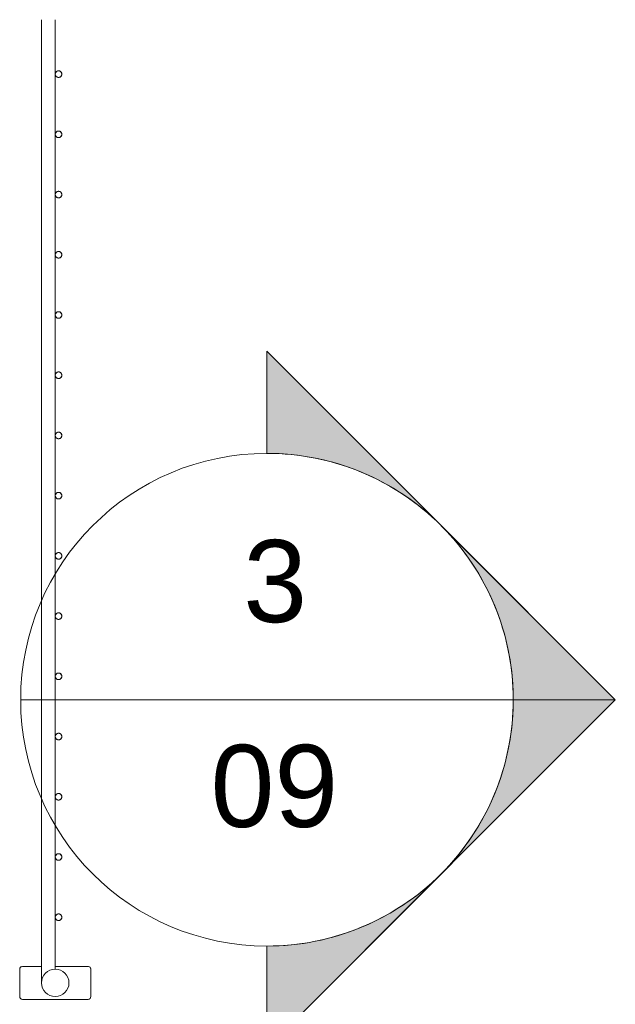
# Model space of a CAD drawing. Header units: metres. Extents: x 3 to 42.2, y -72.9 to -48.7.
# Tile 14 of 189: x 5.6 to 6.7, y -50.6 to -48.8. Entities that reach past the tile are written whole.
import ezdxf

# ---------------------------------------------------------------- set-up
doc = ezdxf.new("R2010")
doc.units = ezdxf.units.M
for name, color, linetype, lineweight in [('Balaústres', 7, 'Continuous', 18), ('Corrimão', 7, 'Continuous', 18), ('G-ANNO-SYMB', 7, 'Continuous', 9), ('Guarda-corpos', 7, 'Continuous', 18)]:
    doc.layers.add(name, color=color, linetype=linetype, lineweight=lineweight)
doc.styles.add('Arial', font='arial.ttf', dxfattribs={"height": 0.15})

# ---------------------------------------------------------------- blocks, each defined once
blk = doc.blocks.new('Guarda-corpo - 50-5207811-1PAV')
at = {"layer": 'Balaústres', "color": 253, "true_color": 0xaaaaaa}
for p, q in [((-0.035, 0.025), (-0.035, -0.025)), ((0.09, 0.03), (-0.03, 0.03)), ((0.095, -0.025), (0.095, 0.025)), ((-0.03, -0.03), (0.03, -0.03)), ((0.055, -0.03), (0.09, -0.03))]:
    blk.add_line(p, q, dxfattribs=at)
for centre, radius, start, end in [((-0.03, 0.025), 0.005, 90, 180), ((-0.03, 0.025), 0.005, 90, 180), ((0.03, 0), 0.025, 90, 270), ((0.03, 0), 0.025, 270, 90), ((0.09, 0.025), 0.005, 0, 90), ((0.09, 0.025), 0.005, 0, 75), ((-0.03, -0.025), 0.005, 180, 270), ((-0.03, -0.025), 0.005, 195, 255), ((0.09, -0.025), 0.005, 270, 360), ((0.09, -0.025), 0.005, 285, 0)]:
    blk.add_arc(centre, radius, start, end, dxfattribs=at)
blk = doc.blocks.new('Guarda-corpo - Anticlea balaustra-3282605-1PAV')
at = {"layer": 'Balaústres', "color": 253, "true_color": 0xaaaaaa, "flags": 128}
for points in [[(0, 0.006), (-0.0002, 0.006), (-0.0005, 0.006), (-0.0007, 0.006), (-0.001, 0.0059), (-0.0012, 0.0059), (-0.0014, 0.0058), (-0.0017, 0.0058), (-0.0019, 0.0057), (-0.0021, 0.0056), (-0.0023, 0.0055), (-0.0026, 0.0054), (-0.0028, 0.0053), (-0.003, 0.0052), (-0.0032, 0.0051), (-0.0034, 0.005), (-0.0036, 0.0048), (-0.0038, 0.0047), (-0.004, 0.0045), (-0.0041, 0.0043), (-0.0043, 0.0042), (-0.0045, 0.004), (-0.0046, 0.0038), (-0.0048, 0.0036), (-0.0049, 0.0034), (-0.005, 0.0032), (-0.0052, 0.003), (-0.0053, 0.0028), (-0.0054, 0.0026), (-0.0055, 0.0024), (-0.0056, 0.0022), (-0.0057, 0.0019), (-0.0057, 0.0017), (-0.0058, 0.0015), (-0.0059, 0.0013), (-0.0059, 0.001), (-0.0059, 0.0008), (-0.006, 0.0005), (-0.006, 0.0003), (-0.006, 0.0001), (-0.006, -0.0002), (-0.006, -0.0004), (-0.006, -0.0007), (-0.0059, -0.0009), (-0.0059, -0.0011), (-0.0058, -0.0014), (-0.0058, -0.0016), (-0.0057, -0.0018), (-0.0056, -0.0021), (-0.0056, -0.0023), (-0.0055, -0.0025), (-0.0054, -0.0027), (-0.0052, -0.0029), (-0.0051, -0.0031), (-0.005, -0.0033), (-0.0049, -0.0035), (-0.0047, -0.0037), (-0.0046, -0.0039), (-0.0044, -0.0041), (-0.0042, -0.0043), (-0.0041, -0.0044), (-0.0039, -0.0046), (-0.0037, -0.0047), (-0.0035, -0.0049), (-0.0033, -0.005), (-0.0031, -0.0051), (-0.0029, -0.0053), (-0.0027, -0.0054), (-0.0025, -0.0055), (-0.0022, -0.0056), (-0.002, -0.0057), (-0.0018, -0.0057), (-0.0016, -0.0058), (-0.0013, -0.0059), (-0.0011, -0.0059), (-0.0008, -0.0059), (-0.0006, -0.006), (-0.0004, -0.006), (-0.0001, -0.006), (0, -0.006)], [(0, -0.006), (0.0002, -0.006), (0.0005, -0.006), (0.0007, -0.006), (0.001, -0.0059), (0.0012, -0.0059), (0.0014, -0.0058), (0.0017, -0.0058), (0.0019, -0.0057), (0.0021, -0.0056), (0.0023, -0.0055), (0.0026, -0.0054), (0.0028, -0.0053), (0.003, -0.0052), (0.0032, -0.0051), (0.0034, -0.005), (0.0036, -0.0048), (0.0038, -0.0047), (0.004, -0.0045), (0.0041, -0.0043), (0.0043, -0.0042), (0.0045, -0.004), (0.0046, -0.0038), (0.0048, -0.0036), (0.0049, -0.0034), (0.005, -0.0032), (0.0052, -0.003), (0.0053, -0.0028), (0.0054, -0.0026), (0.0055, -0.0024), (0.0056, -0.0022), (0.0057, -0.0019), (0.0057, -0.0017), (0.0058, -0.0015), (0.0059, -0.0013), (0.0059, -0.001), (0.0059, -0.0008), (0.006, -0.0005), (0.006, -0.0003), (0.006, -0.0001), (0.006, 0.0002), (0.006, 0.0004), (0.006, 0.0007), (0.0059, 0.0009), (0.0059, 0.0011), (0.0058, 0.0014), (0.0058, 0.0016), (0.0057, 0.0018), (0.0056, 0.0021), (0.0056, 0.0023), (0.0055, 0.0025), (0.0054, 0.0027), (0.0052, 0.0029), (0.0051, 0.0031), (0.005, 0.0033), (0.0049, 0.0035), (0.0047, 0.0037), (0.0046, 0.0039), (0.0044, 0.0041), (0.0042, 0.0043), (0.0041, 0.0044), (0.0039, 0.0046), (0.0037, 0.0047), (0.0035, 0.0049), (0.0033, 0.005), (0.0031, 0.0051), (0.0029, 0.0053), (0.0027, 0.0054), (0.0025, 0.0055), (0.0022, 0.0056), (0.002, 0.0057), (0.0018, 0.0057), (0.0016, 0.0058), (0.0013, 0.0059), (0.0011, 0.0059), (0.0008, 0.0059), (0.0006, 0.006), (0.0004, 0.006), (0.0001, 0.006), (0, 0.006)]]:
    blk.add_lwpolyline(points, dxfattribs=at)
at = {"layer": 'Balaústres', "color": 253, "true_color": 0xaaaaaa}
for start, end in [(360, 180), (20.5099, 180), (90, 270), (270, 90), (180, 360), (180, 330)]:
    blk.add_arc((0, 0), 0.006, start, end, dxfattribs=at)
blk = doc.blocks.new('Guarda-corpo - Anticlea balaustra-V26-1PAV')
at = {"layer": 'Balaústres', "color": 253, "true_color": 0xaaaaaa, "flags": 128}
for points in [[(0, 0.006), (-0.0002, 0.006), (-0.0005, 0.006), (-0.0007, 0.006), (-0.001, 0.0059), (-0.0012, 0.0059), (-0.0014, 0.0058), (-0.0017, 0.0058), (-0.0019, 0.0057), (-0.0021, 0.0056), (-0.0023, 0.0055), (-0.0026, 0.0054), (-0.0028, 0.0053), (-0.003, 0.0052), (-0.0032, 0.0051), (-0.0034, 0.005), (-0.0036, 0.0048), (-0.0038, 0.0047), (-0.004, 0.0045), (-0.0041, 0.0043), (-0.0043, 0.0042), (-0.0045, 0.004), (-0.0046, 0.0038), (-0.0048, 0.0036), (-0.0049, 0.0034), (-0.005, 0.0032), (-0.0052, 0.003), (-0.0053, 0.0028), (-0.0054, 0.0026), (-0.0055, 0.0024), (-0.0056, 0.0022), (-0.0057, 0.0019), (-0.0057, 0.0017), (-0.0058, 0.0015), (-0.0059, 0.0013), (-0.0059, 0.001), (-0.0059, 0.0008), (-0.006, 0.0005), (-0.006, 0.0003), (-0.006, 0.0001), (-0.006, -0.0002), (-0.006, -0.0004), (-0.006, -0.0007), (-0.0059, -0.0009), (-0.0059, -0.0011), (-0.0058, -0.0014), (-0.0058, -0.0016), (-0.0057, -0.0018), (-0.0056, -0.0021), (-0.0056, -0.0023), (-0.0055, -0.0025), (-0.0054, -0.0027), (-0.0052, -0.0029), (-0.0051, -0.0031), (-0.005, -0.0033), (-0.0049, -0.0035), (-0.0047, -0.0037), (-0.0046, -0.0039), (-0.0044, -0.0041), (-0.0042, -0.0043), (-0.0041, -0.0044), (-0.0039, -0.0046), (-0.0037, -0.0047), (-0.0035, -0.0049), (-0.0033, -0.005), (-0.0031, -0.0051), (-0.0029, -0.0053), (-0.0027, -0.0054), (-0.0025, -0.0055), (-0.0022, -0.0056), (-0.002, -0.0057), (-0.0018, -0.0057), (-0.0016, -0.0058), (-0.0013, -0.0059), (-0.0011, -0.0059), (-0.0008, -0.0059), (-0.0006, -0.006), (-0.0004, -0.006), (-0.0001, -0.006), (0, -0.006)], [(0, -0.006), (0.0002, -0.006), (0.0005, -0.006), (0.0007, -0.006), (0.001, -0.0059), (0.0012, -0.0059), (0.0014, -0.0058), (0.0017, -0.0058), (0.0019, -0.0057), (0.0021, -0.0056), (0.0023, -0.0055), (0.0026, -0.0054), (0.0028, -0.0053), (0.003, -0.0052), (0.0032, -0.0051), (0.0034, -0.005), (0.0036, -0.0048), (0.0038, -0.0047), (0.004, -0.0045), (0.0041, -0.0043), (0.0043, -0.0042), (0.0045, -0.004), (0.0046, -0.0038), (0.0048, -0.0036), (0.0049, -0.0034), (0.005, -0.0032), (0.0052, -0.003), (0.0053, -0.0028), (0.0054, -0.0026), (0.0055, -0.0024), (0.0056, -0.0022), (0.0057, -0.0019), (0.0057, -0.0017), (0.0058, -0.0015), (0.0059, -0.0013), (0.0059, -0.001), (0.0059, -0.0008), (0.006, -0.0005), (0.006, -0.0003), (0.006, -0.0001), (0.006, 0.0002), (0.006, 0.0004), (0.006, 0.0007), (0.0059, 0.0009), (0.0059, 0.0011), (0.0058, 0.0014), (0.0058, 0.0016), (0.0057, 0.0018), (0.0056, 0.0021), (0.0056, 0.0023), (0.0055, 0.0025), (0.0054, 0.0027), (0.0052, 0.0029), (0.0051, 0.0031), (0.005, 0.0033), (0.0049, 0.0035), (0.0047, 0.0037), (0.0046, 0.0039), (0.0044, 0.0041), (0.0042, 0.0043), (0.0041, 0.0044), (0.0039, 0.0046), (0.0037, 0.0047), (0.0035, 0.0049), (0.0033, 0.005), (0.0031, 0.0051), (0.0029, 0.0053), (0.0027, 0.0054), (0.0025, 0.0055), (0.0022, 0.0056), (0.002, 0.0057), (0.0018, 0.0057), (0.0016, 0.0058), (0.0013, 0.0059), (0.0011, 0.0059), (0.0008, 0.0059), (0.0006, 0.006), (0.0004, 0.006), (0.0001, 0.006), (0, 0.006)]]:
    blk.add_lwpolyline(points, dxfattribs=at)
at = {"layer": 'Balaústres', "color": 253, "true_color": 0xaaaaaa}
for start, end in [(360, 180), (15, 180), (90, 270), (270, 90), (180, 360), (180, 330)]:
    blk.add_arc((0, 0), 0.006, start, end, dxfattribs=at)
blk = doc.blocks.new('Guarda-corpo - Guarda-corpo-7042526-1PAV')
at = {"layer": 'Corrimão', "color": 253, "true_color": 0xaaaaaa}
for p, q in [((5.604, -48.764), (5.604, -50.5234)), ((5.629, -50.4984), (5.629, -48.764))]:
    blk.add_line(p, q, dxfattribs=at)
at = {"rotation": 180}
for name, p in [('Guarda-corpo - Anticlea balaustra-V26-1PAV', (5.635, -48.8634)), ('Guarda-corpo - Anticlea balaustra-V26-1PAV', (5.635, -48.9734)), ('Guarda-corpo - Anticlea balaustra-V26-1PAV', (5.635, -49.0834)), ('Guarda-corpo - Anticlea balaustra-V26-1PAV', (5.635, -49.1934)), ('Guarda-corpo - Anticlea balaustra-V26-1PAV', (5.635, -49.3034)), ('Guarda-corpo - Anticlea balaustra-V26-1PAV', (5.635, -49.4134)), ('Guarda-corpo - Anticlea balaustra-V26-1PAV', (5.635, -49.5234)), ('Guarda-corpo - Anticlea balaustra-V26-1PAV', (5.635, -49.6334)), ('Guarda-corpo - Anticlea balaustra-V26-1PAV', (5.635, -49.7434)), ('Guarda-corpo - Anticlea balaustra-V26-1PAV', (5.635, -49.8534)), ('Guarda-corpo - Anticlea balaustra-V26-1PAV', (5.635, -49.9634)), ('Guarda-corpo - Anticlea balaustra-V26-1PAV', (5.635, -50.0734)), ('Guarda-corpo - Anticlea balaustra-V26-1PAV', (5.635, -50.1834)), ('Guarda-corpo - Anticlea balaustra-V26-1PAV', (5.635, -50.2934)), ('Guarda-corpo - Anticlea balaustra-3282605-1PAV', (5.635, -50.4034)), ('Guarda-corpo - 50-5207811-1PAV', (5.659, -50.5234))]:
    blk.add_blockref(name, p, dxfattribs=at)
blk = doc.blocks.new('4 GRE - ESCOLA DE CINEMA E AUDIOVISUAL CINE REX R07_rvt-1-1PAV')
at = {"layer": 'Guarda-corpos', "color": 253, "lineweight": 18, "true_color": 0xaaaaaa}
blk.add_blockref('Guarda-corpo - Guarda-corpo-7042526-1PAV', (0, 0), dxfattribs=at)
blk = doc.blocks.new('Corte - M_Cabeça do corte - Preenchido-1049-1PAV')
at = {"layer": 'G-ANNO-SYMB'}
h = blk.add_hatch(color=256, dxfattribs=at)
edge = h.paths.add_edge_path()
edge.add_line((-0.006, 0.008485), (-0.006, 0.006))
edge.add_arc((-0.006, 0), 0.006, 90, 135)
edge.add_line((-0.010243, 0.004243), (-0.006, 0.008485))
h = blk.add_hatch(color=256, dxfattribs=at)
edge = h.paths.add_edge_path()
edge.add_line((-0.006, 0.008485), (-0.001757, 0.004243))
edge.add_arc((-0.006, 0), 0.006, 45, 90)
edge.add_line((-0.006, 0.006), (-0.006, 0.008485))
h = blk.add_hatch(color=256, dxfattribs=at)
edge = h.paths.add_edge_path()
edge.add_line((-0.014485, 0), (-0.010243, 0.004243))
edge.add_arc((-0.006, 0), 0.006, 135, 180)
edge.add_line((-0.012, 0), (-0.014485, 0))
h = blk.add_hatch(color=256, dxfattribs=at)
edge = h.paths.add_edge_path()
edge.add_line((0.002485, 0), (0, 0))
edge.add_arc((-0.006, 0), 0.006, 360, 405)
edge.add_line((-0.001757, 0.004243), (0.002485, 0))
for p, q in [((-0.006, 0.008485), (-0.014485, 0)), ((-0.006, 0.008485), (-0.010243, 0.004243)), ((-0.006, 0.008485), (0.002485, 0)), ((-0.006, 0.006), (-0.006, 0.008485)), ((-0.006, 0.008485), (-0.006, 0.006)), ((-0.001757, 0.004243), (-0.006, 0.008485)), ((-0.010243, 0.004243), (-0.014485, 0)), ((0.002485, 0), (-0.001757, 0.004243)), ((-0.014485, 0), (-0.012, 0)), ((0, 0), (0.002485, 0)), ((-0.012, 0), (-0.014485, 0)), ((0, 0), (0.002485, 0))]:
    blk.add_line(p, q, dxfattribs=at)
for start, end in [(360, 180), (90, 135), (45, 90), (135, 180), (360, 45), (180, 360)]:
    blk.add_arc((-0.006, 0), 0.006, start, end, dxfattribs=at)

msp = doc.modelspace()

# ---------------------------------------------------------------- linework, layer by layer
at = {"layer": 'G-ANNO-SYMB'}
for p, q in [((5.5658, -50.0061), (6.4658, -50.0061)), ((6.0158, -50.4561), (6.0158, -72.716))]:
    msp.add_line(p, q, dxfattribs=at)

# ---------------------------------------------------------------- block references
at = {"lineweight": 5}
msp.add_blockref('4 GRE - ESCOLA DE CINEMA E AUDIOVISUAL CINE REX R07_rvt-1-1PAV', (0, 0), dxfattribs=at)
at = {"layer": 'G-ANNO-SYMB', "xscale": 74.99999999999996, "yscale": 74.99999999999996, "zscale": 74.99999999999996, "rotation": 269.9999999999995}
msp.add_blockref('Corte - M_Cabeça do corte - Preenchido-1049-1PAV', (6.0158, -50.4561), dxfattribs=at)

# ---------------------------------------------------------------- texts
at = {"layer": 'G-ANNO-SYMB', "char_height": 0.15, "attachment_point": 1, "style": 'Arial'}
for s, insert, width in [('3', (5.9725, -49.7144), 0.144304), ('09', (5.9128, -50.0886), 0.288607)]:
    msp.add_mtext(s, dxfattribs=dict(at, insert=insert, width=width))

doc.saveas('drawing.dxf')
